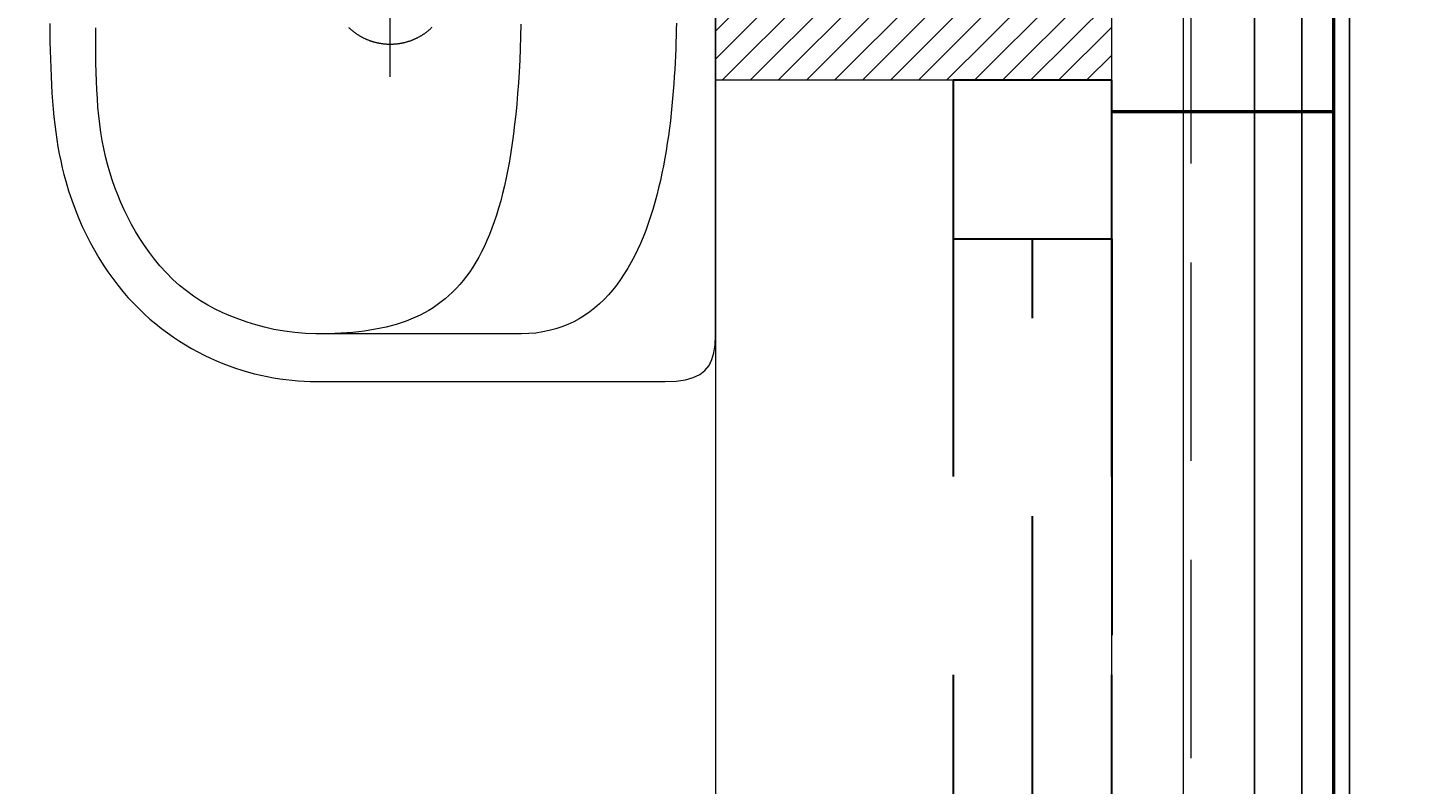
# Model space of a CAD drawing. Header units: inches. Extents: x 27484 to 71626, y -45113 to 39.
# Tile 159 of 256: x 37169 to 37257, y -34473 to -34426. Entities that reach past the tile are written whole.
import ezdxf

# ---------------------------------------------------------------- set-up
doc = ezdxf.new("R2010")
doc.units = ezdxf.units.IN
doc.header["$LTSCALE"] = 50
doc.header["$MEASUREMENT"] = 0
doc.linetypes.add('DASHED', pattern=[0.75, 0.5, -0.25])
doc.linetypes.add('DASHED2', pattern=[9.525, 6.35, -3.175])
for name, color, linetype, lineweight in [('A-ARMATURA', 45, 'Continuous', 5), ('A-obwiednia proj.', 4, 'Continuous', 50), ('A-okna projektowane', 4, 'Continuous', 30), ('A-proj. styropian', 2, 'BATTING', 9), ('A-PRZERYW', 7, 'DASHED2', 18), ('A-rozbiórka', 8, 'DASHED', 15), ('A-SCIANY', 5, 'Continuous', 18), ('A-WID', 1, 'Continuous', 9), ('A-ść. istn.', 8, 'Continuous', 0), ('mat', 7, 'Continuous', 9)]:
    doc.layers.add(name, color=color, linetype=linetype, lineweight=lineweight)
doc.layers.add('R-DIM', color=6, linetype='Continuous')
doc.styles.add('MM_050', font='romans.shx', dxfattribs={"width": 0.8, "height": 16})
doc.linetypes.add('BATTING', pattern='A,0.0001,-0.1,[134,ltypeshp.shx,S=0.1,R=0,X=-0.1,Y=0],-0.2,[134,ltypeshp.shx,S=0.1,R=180,X=0.1,Y=0],-0.1', length=0.4001)
doc.dimstyles.new('AM100', dxfattribs={"dimtxt": 0.18, "dimasz": 1, "dimexe": 0, "dimexo": 0, "dimgap": 0, "dimtad": 0, "dimdec": 4, "dimdsep": 46, "dimtxsty": 'MM_050', "dimblk1": 'W1', "dimblk2": 'W1', "dimsah": 1, "dimcen": 4, "dimse1": 1, "dimse2": 1, "dimclrd": 256, "dimclre": 256, "dimclrt": 2, "dimadec": 5, "dimazin": 0, "dimtfac": 0.444444, "dimtdec": 4, "dimtix": 1, "dimtmove": 2, "dimatfit": 3, "dimldrblk": 'W1', "dimfxl": 1, "dimtvp": 0.777778, "dimtolj": 1, "dimarcsym": 0})

# ---------------------------------------------------------------- blocks, each defined once
blk = doc.blocks.new('A$C3A7D2EB8')
at = {"layer": 'A-ARMATURA'}
for points in [[(-2.421, -21.456), (-3.002, -21.449), (-3.573, -21.44), (-4.136, -21.428), (-4.689, -21.413), (-5.234, -21.394), (-5.77, -21.372), (-6.297, -21.345), (-6.816, -21.313), (-7.325, -21.277), (-7.827, -21.235), (-8.319, -21.188), (-8.804, -21.134), (-9.279, -21.075), (-9.747, -21.008), (-10.206, -20.934), (-10.657, -20.853), (-11.099, -20.764), (-11.534, -20.667), (-11.96, -20.561), (-12.379, -20.446), (-12.379, -20.446), (-12.982, -20.264), (-13.568, -20.068), (-14.137, -19.859), (-14.689, -19.639), (-15.225, -19.406), (-15.744, -19.162), (-16.246, -18.907), (-16.733, -18.641), (-17.203, -18.365), (-17.658, -18.08), (-18.097, -17.784), (-18.521, -17.48), (-18.929, -17.167), (-19.322, -16.846), (-19.701, -16.518), (-20.064, -16.181), (-20.413, -15.838), (-20.748, -15.488), (-21.069, -15.132), (-21.375, -14.771), (-21.668, -14.404), (-21.947, -14.032), (-22.212, -13.655), (-22.464, -13.274), (-22.703, -12.89), (-22.93, -12.502), (-23.143, -12.111), (-23.344, -11.717), (-23.532, -11.322), (-23.708, -10.925), (-23.872, -10.526), (-24.024, -10.127), (-24.165, -9.727), (-24.294, -9.327), (-24.411, -8.927), (-24.518, -8.528), (-24.613, -8.13), (-24.698, -7.734), (-24.772, -7.339), (-24.836, -6.947), (-24.889, -6.557), (-24.932, -6.171), (-24.966, -5.788), (-24.989, -5.409), (-25.003, -5.035), (-25.008, -4.665), (-25.008, -4.665), (-25.008, 17.362), (-24.981, 18.054), (-24.899, 18.645), (-24.762, 19.142), (-24.568, 19.551), (-24.315, 19.879), (-24.002, 20.133), (-23.629, 20.319), (-23.193, 20.443), (-22.695, 20.513), (-22.131, 20.535), (-0.008, 20.535)], [(-2.411, 18.076), (-2.802, 18.068), (-3.203, 18.059), (-3.613, 18.047), (-4.032, 18.032), (-4.459, 18.015), (-4.894, 17.994), (-5.335, 17.971), (-5.783, 17.944), (-6.236, 17.913), (-6.694, 17.878), (-7.156, 17.839), (-7.622, 17.795), (-8.09, 17.747), (-8.562, 17.694), (-9.034, 17.636), (-9.508, 17.572), (-9.983, 17.503), (-10.457, 17.427), (-10.93, 17.346), (-11.402, 17.258), (-11.871, 17.164), (-12.338, 17.063), (-12.802, 16.954), (-13.261, 16.838), (-13.716, 16.715), (-14.165, 16.584), (-14.608, 16.445), (-15.045, 16.297), (-15.475, 16.141), (-15.896, 15.976), (-16.31, 15.802), (-16.714, 15.619), (-17.108, 15.427), (-17.491, 15.224), (-17.864, 15.012), (-18.225, 14.789), (-18.574, 14.556), (-18.909, 14.312), (-19.231, 14.058), (-19.539, 13.792), (-19.832, 13.514), (-20.109, 13.225), (-20.37, 12.924), (-20.614, 12.611), (-20.841, 12.286), (-21.05, 11.947), (-21.24, 11.596), (-21.41, 11.232), (-21.561, 10.855), (-21.691, 10.464), (-21.799, 10.059), (-21.886, 9.64), (-21.95, 9.206), (-21.991, 8.758), (-22.008, 8.296), (-22.008, 8.296), (-22.008, -4.636), (-21.981, -5.32), (-21.924, -5.987), (-21.837, -6.649), (-21.72, -7.32), (-21.577, -7.901), (-21.424, -8.462), (-21.257, -9.005), (-21.077, -9.531), (-20.881, -10.041), (-20.668, -10.536), (-20.437, -11.017), (-20.186, -11.487), (-19.913, -11.945), (-19.617, -12.393), (-19.296, -12.832), (-18.95, -13.264), (-18.576, -13.689), (-17.721, -14.505), (-17.299, -14.846), (-16.87, -15.17), (-16.436, -15.476), (-15.997, -15.766), (-15.551, -16.039), (-15.101, -16.295), (-14.644, -16.536), (-14.183, -16.762), (-13.716, -16.972), (-13.244, -17.168), (-12.767, -17.348), (-12.285, -17.515), (-11.799, -17.668), (-11.307, -17.807), (-10.811, -17.932), (-10.311, -18.045), (-9.806, -18.145), (-9.297, -18.233), (-8.776, -18.303), (-8.246, -18.362), (-7.708, -18.412), (-7.163, -18.452), (-6.612, -18.484), (-6.058, -18.508), (-5.5, -18.526), (-4.94, -18.539), (-4.379, -18.546), (-3.819, -18.55), (-3.26, -18.55), (-2.704, -18.548)], [(-2.472, 8.269), (-3.252, 8.249), (-4.012, 8.223), (-4.752, 8.19), (-5.472, 8.152), (-6.173, 8.108), (-6.854, 8.058), (-7.517, 8.002), (-8.16, 7.941), (-8.785, 7.873), (-9.392, 7.799), (-9.981, 7.719), (-10.552, 7.633), (-11.106, 7.541), (-11.642, 7.443), (-12.162, 7.339), (-12.665, 7.229), (-13.151, 7.113), (-13.621, 6.991), (-14.075, 6.862), (-14.513, 6.728), (-14.935, 6.587), (-15.343, 6.44), (-15.735, 6.287), (-16.113, 6.128), (-16.476, 5.962), (-16.825, 5.79), (-17.16, 5.613), (-17.481, 5.428), (-17.789, 5.238), (-18.084, 5.041), (-18.365, 4.838), (-18.634, 4.629), (-18.89, 4.413), (-19.134, 4.191), (-19.366, 3.962), (-19.586, 3.727), (-19.795, 3.486), (-19.992, 3.239), (-20.179, 2.985), (-20.355, 2.724), (-20.52, 2.457), (-20.675, 2.184), (-20.82, 1.904), (-20.955, 1.617), (-21.081, 1.325), (-21.197, 1.025), (-21.305, 0.719), (-21.404, 0.407), (-21.494, 0.088), (-21.576, -0.238), (-21.65, -0.57), (-21.716, -0.909), (-21.775, -1.255), (-21.826, -1.607), (-21.871, -1.966), (-21.909, -2.331), (-21.94, -2.703), (-21.965, -3.082), (-21.984, -3.468), (-21.997, -3.86), (-22.005, -4.259), (-22.008, -4.665)], [(-2.69, 2.64), (-2.713, 2.616), (-2.736, 2.592), (-2.759, 2.567), (-2.781, 2.542), (-2.804, 2.517), (-2.826, 2.492), (-2.848, 2.467), (-2.87, 2.441), (-2.891, 2.415), (-2.912, 2.389), (-2.933, 2.363), (-2.954, 2.337), (-2.975, 2.31), (-2.995, 2.284), (-3.015, 2.257), (-3.035, 2.23), (-3.055, 2.202), (-3.074, 2.175), (-3.093, 2.147), (-3.112, 2.12), (-3.13, 2.092), (-3.149, 2.064), (-3.167, 2.035), (-3.185, 2.007), (-3.202, 1.978), (-3.22, 1.95), (-3.237, 1.921), (-3.254, 1.892), (-3.27, 1.863), (-3.286, 1.833), (-3.302, 1.804), (-3.318, 1.774), (-3.334, 1.744), (-3.349, 1.714), (-3.364, 1.684), (-3.379, 1.654), (-3.393, 1.624), (-3.407, 1.593), (-3.421, 1.563), (-3.435, 1.532), (-3.448, 1.501), (-3.461, 1.47), (-3.474, 1.439), (-3.486, 1.408), (-3.499, 1.377), (-3.511, 1.346), (-3.522, 1.314), (-3.534, 1.283), (-3.545, 1.251), (-3.555, 1.219), (-3.566, 1.187), (-3.576, 1.155), (-3.586, 1.123), (-3.596, 1.091), (-3.605, 1.059), (-3.614, 1.027), (-3.623, 0.994), (-3.632, 0.962), (-3.64, 0.929), (-3.648, 0.897), (-3.655, 0.864), (-3.663, 0.831), (-3.67, 0.798), (-3.677, 0.766), (-3.683, 0.733), (-3.689, 0.7), (-3.695, 0.667), (-3.701, 0.633), (-3.706, 0.6), (-3.711, 0.567), (-3.716, 0.534), (-3.72, 0.501), (-3.724, 0.467), (-3.728, 0.434), (-3.731, 0.401), (-3.735, 0.367), (-3.737, 0.334), (-3.74, 0.3), (-3.742, 0.267), (-3.744, 0.233), (-3.746, 0.2), (-3.747, 0.166), (-3.748, 0.133), (-3.749, 0.099), (-3.75, 0.066), (-3.75, 0.032), (-3.75, -0.002), (-3.749, -0.035), (-3.749, -0.069), (-3.748, -0.102), (-3.746, -0.136), (-3.745, -0.169), (-3.743, -0.203), (-3.741, -0.236), (-3.738, -0.27), (-3.735, -0.303), (-3.732, -0.337), (-3.729, -0.37), (-3.725, -0.403), (-3.721, -0.437), (-3.717, -0.47), (-3.712, -0.503), (-3.707, -0.536), (-3.702, -0.57), (-3.697, -0.603), (-3.691, -0.636), (-3.685, -0.669), (-3.678, -0.702), (-3.672, -0.735), (-3.665, -0.767), (-3.658, -0.8), (-3.65, -0.833), (-3.642, -0.866), (-3.634, -0.898), (-3.626, -0.931), (-3.617, -0.963), (-3.608, -0.995), (-3.599, -1.028), (-3.589, -1.06), (-3.579, -1.092), (-3.569, -1.124), (-3.559, -1.156), (-3.548, -1.188), (-3.537, -1.219), (-3.525, -1.251), (-3.514, -1.282), (-3.502, -1.314), (-3.49, -1.345), (-3.477, -1.376), (-3.465, -1.407), (-3.452, -1.438), (-3.439, -1.469), (-3.425, -1.5), (-3.411, -1.53), (-3.397, -1.561), (-3.383, -1.591), (-3.368, -1.621), (-3.353, -1.652), (-3.338, -1.681), (-3.323, -1.711), (-3.307, -1.741), (-3.291, -1.77), (-3.275, -1.8), (-3.258, -1.829), (-3.242, -1.858), (-3.225, -1.887), (-3.207, -1.916), (-3.19, -1.945), (-3.172, -1.973), (-3.154, -2.001), (-3.136, -2.029), (-3.117, -2.057), (-3.098, -2.085), (-3.079, -2.113), (-3.06, -2.14), (-3.041, -2.168), (-3.021, -2.195), (-3.001, -2.222), (-2.981, -2.248), (-2.96, -2.275), (-2.939, -2.301), (-2.918, -2.328), (-2.897, -2.354), (-2.876, -2.38), (-2.854, -2.405), (-2.832, -2.431), (-2.81, -2.456), (-2.788, -2.481), (-2.765, -2.506), (-2.742, -2.53), (-2.719, -2.555), (-2.696, -2.579)], [(4.88, 0), (-5.799, 0)]]:
    blk.add_lwpolyline(points, dxfattribs=at)
blk = doc.blocks.new('W1')
for p, q in [((0, 6), (0, -6)), ((-4.243, -4.243), (4.243, 4.243)), ((-6, 0), (6, 0))]:
    blk.add_line(p, q)
blk = doc.blocks.new('*D164')
at = {"layer": 'Defpoints', "color": 0, "ltscale": 0.1, "transparency": 16777216}
for p in [(37246.482, -34251.066), (37237.482, -34654.066), (37435.213, -34654.066)]:
    blk.add_point(p, dxfattribs=at)
at = {"layer": 'R-DIM', "lineweight": -2, "ltscale": 0.1, "transparency": 16777216}
blk.add_line((37435.213, -34252.066), (37435.213, -34653.066), dxfattribs=at)
for p, rotation in [((37435.213, -34251.066), 89.99999999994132), ((37435.213, -34654.066), 269.9999999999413)]:
    blk.add_blockref('W1', p, dxfattribs=dict(at, rotation=rotation))
at = {"layer": 'R-DIM', "color": 2, "ltscale": 0.1, "transparency": 16777216, "insert": (37422.768, -34452.566), "char_height": 16, "attachment_point": 5, "rotation": 90, "style": 'MM_050'}
blk.add_mtext('\\A1;403', dxfattribs=at)

msp = doc.modelspace()

# ---------------------------------------------------------------- hatches: boundary and pattern name
at = {"layer": 'A-ść. istn.', "ltscale": 0.1}
h = msp.add_hatch(dxfattribs=at)
h.set_pattern_fill('ANSI31', color=256, scale=10)
h.set_pattern_definition([(45, (31560.1443, -34930.5661), (-0.88388348, 0.88388348), [])])
h.paths.add_polyline_path([(37237.48246, -34529.06607), (37224.98246, -34529.06607), (37224.98246, -34554.06607), (37237.48246, -34554.06607)])
h.paths.add_polyline_path([(37224.98246, -34529.06607), (37212.48246, -34529.06607), (37212.48246, -34554.06607), (37224.98246, -34554.06607)])
h.paths.add_polyline_path([(37224.98246, -34365.56607), (37122.48246, -34365.56607), (37122.48246, -34369.13607), (37122.48246, -34378.06607), (37212.48246, -34378.06607), (37212.48246, -34429.06607), (37224.98246, -34429.06607)])
h.paths.add_polyline_path([(37237.48246, -34270.56607), (37224.98246, -34270.56607), (37224.98246, -34365.56607), (37237.48246, -34365.56607)])
h.paths.add_polyline_path([(37237.48246, -34365.56607), (37224.98246, -34365.56607), (37224.98246, -34429.06607), (37237.48246, -34429.06607)])
h.paths.add_polyline_path([(37224.98246, -34270.56607), (37212.48246, -34270.56607), (37212.48246, -34353.06607), (37122.48246, -34353.06607), (37122.48246, -34365.56607), (37224.98246, -34365.56607)])
h.paths.add_polyline_path([(37224.98246, -34253.06607), (37212.48246, -34253.06607), (37212.48246, -34270.56607), (37224.98246, -34270.56607)])
h.paths.add_polyline_path([(37237.48246, -34253.06607), (37224.98246, -34253.06607), (37224.98246, -34270.56607), (37237.48246, -34270.56607)])

# ---------------------------------------------------------------- linework, layer by layer
at = {"layer": 'A-obwiednia proj.', "ltscale": 3}
for p, q in [((37251.48246, -34251.06607), (37251.48246, -34652.06607)), ((37251.48246, -34431.06607), (37237.48246, -34431.06607))]:
    msp.add_line(p, q, dxfattribs=at)
at = {"layer": 'A-okna projektowane', "linetype": 'DASHED'}
msp.add_lwpolyline([(37227.48246, -34429.06607), (37227.48246, -34529.06607), (37237.48246, -34529.06607), (37237.48246, -34429.06607), (37227.48246, -34429.06607), (37227.48246, -34439.06607), (37237.48246, -34439.06607), (37237.48246, -34519.06607), (37227.48246, -34519.06607), (37232.48246, -34519.06607), (37232.48246, -34439.06607), (37232.48246, -34439.06607), (37232.48246, -34439.06607), (37232.48246, -34439.06607)], dxfattribs=at)
at = {"layer": 'A-proj. styropian', "ltscale": 0.2}
msp.add_line((37241.98246, -34253.06607), (37241.98246, -34652.06607), dxfattribs=at)
at = {"layer": 'A-PRZERYW', "lineweight": -3, "ltscale": 0.1}
msp.add_line((37249.48246, -34030.06607), (37249.48246, -34652.06607), dxfattribs=at)
at = {"layer": 'A-rozbiórka', "ltscale": 0.5}
msp.add_line((37242.48246, -34253.06607), (37242.48246, -34652.06607), dxfattribs=at)
at = {"layer": 'A-SCIANY', "ltscale": 3}
for p, q in [((37212.48246, -34378.06607), (37212.48246, -34748.06607)), ((37237.48246, -34429.06607), (37212.48246, -34429.06607))]:
    msp.add_line(p, q, dxfattribs=at)
at = {"layer": 'A-WID', "lineweight": -2}
msp.add_line((37252.48246, -34654.06607), (37252.48246, -34028.06607), dxfattribs=at)
at = {"layer": 'mat'}
for p, q in [((37237.48246, -34496.56607), (37237.48246, -33809.56607)), ((37237.48246, -34773.06607), (37237.48246, -34053.06607))]:
    msp.add_line(p, q, dxfattribs=at)
at = {"layer": 'mat', "lineweight": -3}
for p, q in [((37246.48246, -34251.06607), (37246.48246, -34652.06607)), ((37249.48246, -34251.06607), (37249.48246, -34652.06607))]:
    msp.add_line(p, q, dxfattribs=at)

# ---------------------------------------------------------------- block references
at = {"layer": 'A-ARMATURA', "lineweight": -3, "xscale": -1, "rotation": 270}
msp.add_blockref('A$C3A7D2EB8', (37191.94764, -34423.05823), dxfattribs=at)

# ---------------------------------------------------------------- dimensions: what is measured, and where the dimension line sits
at = {"layer": 'R-DIM', "ltscale": 0.1}
dim = msp.add_linear_dim(base=(37435.2127, -34654.06607), p1=(37246.48246, -34251.06607), p2=(37237.48246, -34654.06607), angle=90, dimstyle='AM100', dxfattribs=at)
dim.commit()
dim.dimension.update_dxf_attribs({"geometry": '*D164', "text_midpoint": (37422.76826, -34452.56607)})

doc.saveas('drawing.dxf')
